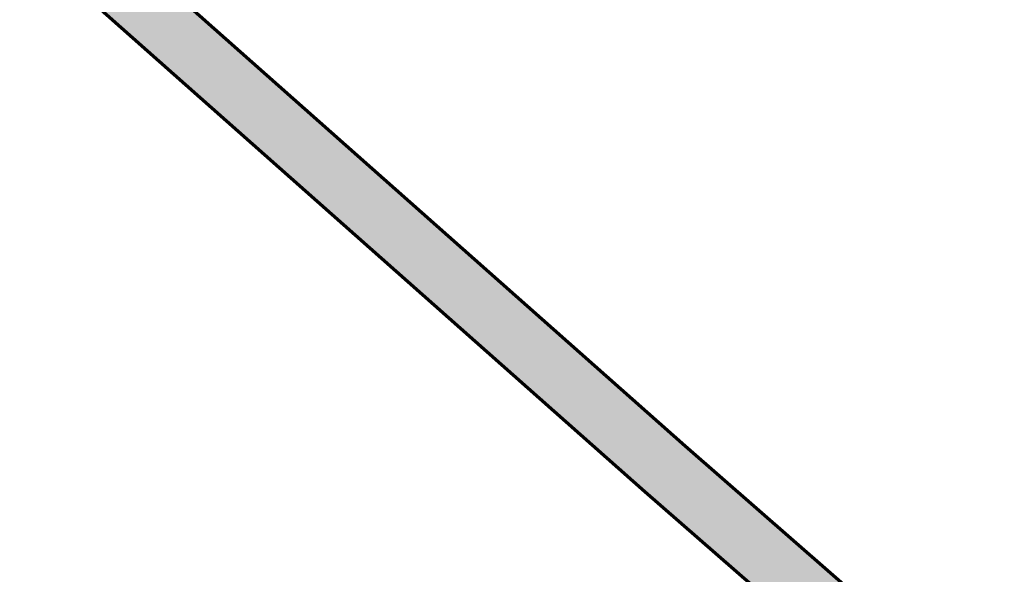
# Model space of a CAD drawing. Extents: x 73120 to 113741, y 434688 to 489241.
# Tile 19 of 256: x 99478 to 99543, y 474722 to 474759. Entities that reach past the tile are written whole.
import ezdxf

# ---------------------------------------------------------------- set-up
doc = ezdxf.new("R2010")
doc.units = 0
doc.header["$LTSCALE"] = 0.5
doc.layers.add('B-WE-OG-INFO_EIS VOORZORGSMAATREGEL-GV', color=7, linetype='Continuous', lineweight=70, true_color=0xfa194b)
doc.layers.add('B-WE-OG-INFO_EIS VOORZORGSMAATREGEL-V', color=7, linetype='Continuous', lineweight=18, true_color=0xfa194b, transparency=0.8)

msp = doc.modelspace()

# ---------------------------------------------------------------- hatches: boundary and pattern name
at = {"layer": 'B-WE-OG-INFO_EIS VOORZORGSMAATREGEL-V'}
msp.add_hatch(color=256, dxfattribs=at).paths.add_polyline_path([(99539.15, 474703.994), (99539.152, 474703.994), (99539.399, 474704.037), (99539.4, 474704.038), (99539.641, 474704.112), (99539.642, 474704.113), (99539.871, 474704.217), (99539.872, 474704.218), (99540.086, 474704.35), (99540.087, 474704.351), (99540.282, 474704.509), (99540.283, 474704.51), (99540.43, 474704.66), (99540.43, 474704.66), (99542.398, 474706.898), (99542.398, 474706.899), (99542.552, 474707.098), (99542.553, 474707.099), (99542.68, 474707.316), (99542.681, 474707.317), (99542.78, 474707.548), (99542.78, 474707.549), (99542.85, 474707.791), (99542.85, 474707.793), (99542.888, 474708.041), (99542.888, 474708.043), (99542.893, 474708.334), (99542.893, 474708.335), (99542.724, 474711.247), (99542.724, 474711.248), (99542.693, 474711.497), (99542.693, 474711.499), (99542.631, 474711.743), (99542.631, 474711.744), (99542.539, 474711.978), (99542.538, 474711.979), (99542.418, 474712.2), (99542.417, 474712.201), (99542.269, 474712.405), (99542.268, 474712.406), (99542.085, 474712.599), (99542.085, 474712.599), (99538.409, 474715.999), (99538.408, 474715.999), (99521.848, 474730.48), (99463.962, 474781.8), (99458.262, 474786.84), (99458.262, 474786.84), (99435.723, 474806.627), (99425.258, 474815.923), (99425.258, 474815.923), (99415.109, 474824.866), (99415.109, 474824.866), (99414.792, 474825.094), (99414.79, 474825.095), (99414.46, 474825.248), (99414.459, 474825.249), (99414.458, 474825.249), (99414.08, 474825.343), (99414.078, 474825.344), (99413.714, 474825.364), (99413.713, 474825.364), (99413.713, 474825.364), (99413.326, 474825.311), (99413.325, 474825.311), (99413.324, 474825.311), (99412.979, 474825.194), (99412.977, 474825.194), (99412.638, 474825.002), (99412.636, 474825.001), (99412.359, 474824.765), (99412.358, 474824.764), (99410.199, 474822.337), (99410.199, 474822.337), (99410.044, 474822.139), (99410.043, 474822.138), (99409.914, 474821.921), (99409.914, 474821.92), (99409.814, 474821.689), (99409.813, 474821.688), (99409.743, 474821.447), (99409.742, 474821.445), (99409.703, 474821.197), (99409.703, 474821.196), (99409.695, 474820.944), (99409.695, 474820.943), (99409.719, 474820.693), (99409.72, 474820.691), (99409.775, 474820.446), (99409.775, 474820.445), (99409.862, 474820.208), (99409.862, 474820.207), (99409.977, 474819.983), (99409.978, 474819.982), (99410.12, 474819.775), (99410.121, 474819.774), (99410.289, 474819.586), (99410.289, 474819.585), (99410.479, 474819.42), (99410.48, 474819.42), (99410.69, 474819.28), (99410.691, 474819.279), (99410.916, 474819.167), (99410.917, 474819.166), (99411.154, 474819.083), (99411.156, 474819.083), (99411.402, 474819.031), (99411.403, 474819.03), (99411.654, 474819.009), (99411.655, 474819.009), (99411.906, 474819.02), (99411.908, 474819.02), (99412.156, 474819.063), (99412.157, 474819.063), (99412.397, 474819.137), (99412.399, 474819.137), (99412.628, 474819.24), (99412.629, 474819.241), (99412.844, 474819.372), (99412.845, 474819.373), (99413.041, 474819.531), (99413.042, 474819.532), (99413.959, 474820.548), (99422.602, 474812.932), (99433.067, 474803.637), (99433.067, 474803.637), (99455.623, 474783.834), (99461.307, 474778.807), (99461.308, 474778.807), (99461.308, 474778.806), (99519.194, 474727.487), (99519.194, 474727.487), (99535.755, 474713.006), (99538.777, 474710.21), (99538.852, 474708.923), (99537.426, 474707.302), (99537.426, 474707.301), (99537.272, 474707.102), (99537.271, 474707.101), (99537.144, 474706.884), (99537.143, 474706.883), (99537.044, 474706.652), (99537.044, 474706.651), (99536.974, 474706.409), (99536.974, 474706.408), (99536.936, 474706.159), (99536.936, 474706.158), (99536.929, 474705.906), (99536.929, 474705.905), (99536.955, 474705.655), (99536.955, 474705.653), (99537.012, 474705.408), (99537.012, 474705.407), (99537.099, 474705.171), (99537.1, 474705.17), (99537.216, 474704.947), (99537.217, 474704.946), (99537.36, 474704.739), (99537.361, 474704.738), (99537.53, 474704.551), (99537.531, 474704.55), (99537.721, 474704.386), (99537.722, 474704.385), (99537.932, 474704.247), (99537.933, 474704.246), (99538.159, 474704.135), (99538.16, 474704.134), (99538.398, 474704.053), (99538.399, 474704.052), (99538.646, 474704.001), (99538.647, 474704.001), (99538.898, 474703.981), (99538.899, 474703.981)])

# ---------------------------------------------------------------- linework, layer by layer
at = {"layer": 'B-WE-OG-INFO_EIS VOORZORGSMAATREGEL-GV', "flags": 128}
for points in [[(99538.408, 474715.999), (99521.848, 474730.48), (99463.962, 474781.8)], [(99461.308, 474778.806), (99519.194, 474727.487), (99519.194, 474727.487), (99535.755, 474713.006)]]:
    msp.add_lwpolyline(points, dxfattribs=at)

doc.saveas('drawing.dxf')
